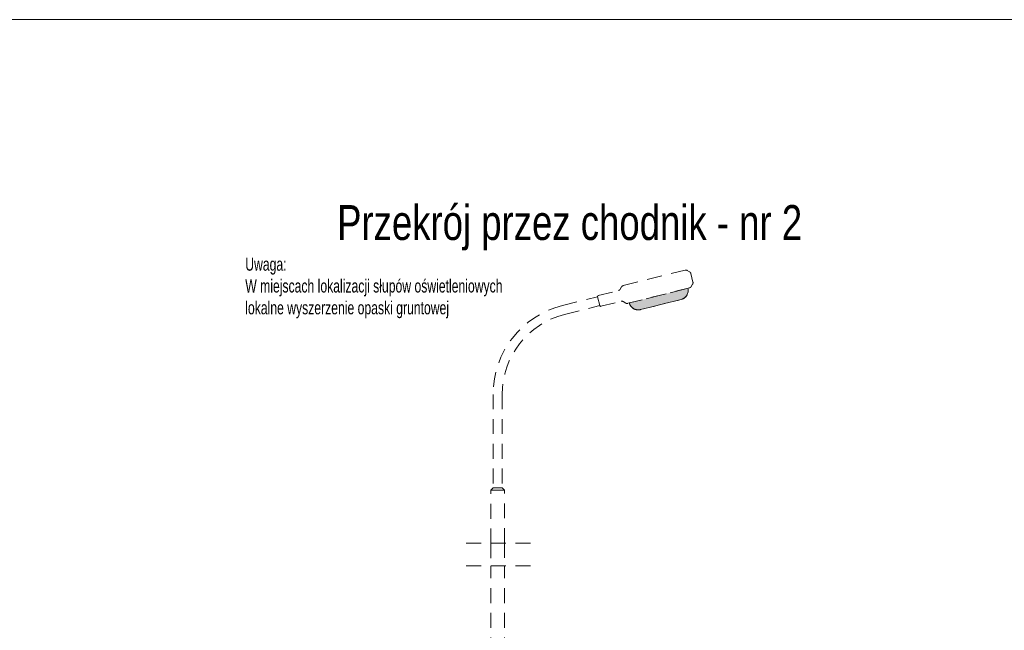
# Model space of a CAD drawing. Header units: metres. Extents: x 1435.1 to 1489, y 574.8 to 588.8.
# Tile 17 of 36: x 1446.6 to 1457.9, y 581.8 to 588.8. Entities that reach past the tile are written whole.
import ezdxf

# ---------------------------------------------------------------- set-up
doc = ezdxf.new("R2010")
doc.units = ezdxf.units.M
doc.header["$MEASUREMENT"] = 0
doc.linetypes.add('DGN Style 2', pattern=[0.28364, 0.170184, -0.113456])
for name, color, linetype, lineweight in [('1_tabelka', 7, 'Continuous', 0), ('4_latarnie', 7, 'Continuous', 0), ('7_os', 6, 'Continuous', 0), ('opisy', 7, 'Continuous', 0), ('Warstwa 3', 7, 'Continuous', 0)]:
    doc.layers.add(name, color=color, linetype=linetype, lineweight=lineweight)
doc.styles.add('Style-Arial', font='arial.ttf')

msp = doc.modelspace()

# ---------------------------------------------------------------- hatches: boundary and pattern name
at = {"layer": '4_latarnie', "lineweight": 30}
msp.add_hatch(color=56, dxfattribs=at).paths.add_polyline_path([(1453.623, 585.551, 0.414214), (1453.75, 585.475), (1454.219, 585.592, 0.414214), (1454.295, 585.719)])

# ---------------------------------------------------------------- linework, layer by layer
at = {"layer": '4_latarnie', "color": 7, "linetype": 'DGN Style 2', "lineweight": 13}
for p, q in [((1453.554, 585.751), (1454.262, 585.928)), ((1454.314, 585.907), (1454.286, 585.924)), ((1454.329, 585.888), (1454.353, 585.791)), ((1454.349, 585.767), (1454.332, 585.738)), ((1453.266, 585.635), (1453.498, 585.693)), ((1453.517, 585.708), (1453.535, 585.736)), ((1453.605, 585.547), (1454.313, 585.724)), ((1452.855, 585.522), (1453.259, 585.623)), ((1452.881, 585.42), (1453.284, 585.521)), ((1453.259, 585.623), (1453.284, 585.521)), ((1453.297, 585.513), (1453.529, 585.571)), ((1453.553, 585.567), (1453.581, 585.55)), ((1453.75, 585.475), (1454.219, 585.592)), ((1452.06, 584.503), (1452.06, 583.433)), ((1452.165, 584.503), (1452.165, 583.433)), ((1452.06, 583.433), (1452.034, 583.406)), ((1452.034, 583.406), (1452.191, 583.406)), ((1452.034, 582.794), (1452.034, 583.406)), ((1452.165, 583.433), (1452.06, 583.433)), ((1452.165, 583.433), (1452.191, 583.406)), ((1452.191, 582.799), (1452.191, 583.406)), ((1452.034, 580.693), (1452.034, 582.532)), ((1452.191, 580.693), (1452.191, 582.532))]:
    msp.add_line(p, q, dxfattribs=at)
at = {"layer": '4_latarnie', "color": 7, "linetype": 'DGN Style 2', "lineweight": 13, "flags": 128}
msp.add_lwpolyline([(1453.623, 585.551, 0.414214), (1453.75, 585.475), (1454.219, 585.592, 0.414214), (1454.295, 585.719), (1453.623, 585.551)], format="xyb", close=True, dxfattribs=at)
at = {"layer": '4_latarnie', "color": 7, "linetype": 'DGN Style 2', "lineweight": 13}
for centre, radius, start, end in [((1454.27, 585.897), 0.0315, 59.0452, 104.0452), ((1454.298, 585.88), 0.0315, 14.0452, 59.0452), ((1453.562, 585.72), 0.0315, 104.0452, 149.0452), ((1454.322, 585.783), 0.0315, 329.0452, 14.0452), ((1453.269, 585.625), 0.0105, 104.0452, 194.0452), ((1453.49, 585.724), 0.0315, 284.0452, 329.0452), ((1454.193, 585.694), 0.105, 284.0452, 14.0452), ((1454.305, 585.755), 0.0315, 284.0452, 329.0452), ((1453.11, 584.503), 1.05, 104.0452, 180), ((1453.294, 585.523), 0.0105, 194.0452, 284.0452), ((1453.536, 585.54), 0.0315, 59.0452, 104.0452), ((1453.597, 585.577), 0.0315, 239.0452, 284.0452), ((1453.725, 585.577), 0.105, 194.0452, 284.0452), ((1453.11, 584.503), 0.945, 104.0452, 180)]:
    msp.add_arc(centre, radius, start, end, dxfattribs=at)
at = {"layer": '7_os', "color": 7, "linetype": 'DGN Style 2', "lineweight": 13}
for p, q in [((1452.489, 582.799), (1451.69, 582.799)), ((1452.034, 582.794), (1452.034, 582.532)), ((1452.191, 582.799), (1452.191, 582.532)), ((1452.489, 582.537), (1451.69, 582.537))]:
    msp.add_line(p, q, dxfattribs=at)
at = {"layer": 'Warstwa 3', "color": 7, "linetype": 'Continuous', "lineweight": 0, "flags": 128}
msp.add_lwpolyline([(1435.059, 588.799), (1488.972, 588.799), (1488.972, 574.799), (1435.059, 574.799), (1435.059, 588.799)], close=True, dxfattribs=at)

# ---------------------------------------------------------------- texts
at = {"layer": '1_tabelka', "color": 7, "linetype": 'Continuous', "lineweight": 0, "insert": (1452.938, 586.413), "char_height": 0.4, "width": 8.98621, "attachment_point": 5, "rotation": 360, "line_spacing_factor": 0.6, "style": 'Style-Arial'}
msp.add_mtext('\\H1x;\\W0.75;Przekrój przez chodnik - nr 2', dxfattribs=at)
at = {"layer": 'opisy', "color": 7, "linetype": 'Continuous', "lineweight": 0, "insert": (1449.218, 586.071), "char_height": 0.15, "attachment_point": 1, "style": 'Style-Arial'}
msp.add_mtext('\\H1x;\\W0.666667;Uwaga:\\PW miejscach lokalizacji słupów oświetleniowych\\Plokalne wyszerzenie opaski gruntowej', dxfattribs=at)

doc.saveas('drawing.dxf')
